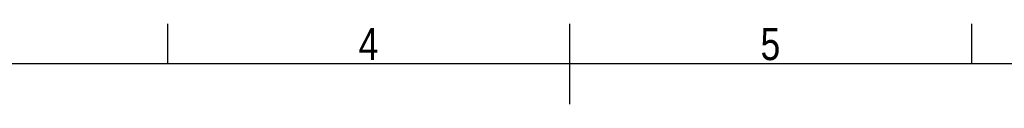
# Model space of a CAD drawing. Header units: millimetres. Extents: x 0 to 420, y 0 to 297.
# Tile 22 of 24: x 139 to 266, y 287 to 297. Entities that reach past the tile are written whole.
import ezdxf

# ---------------------------------------------------------------- set-up
doc = ezdxf.new("R2010")
doc.units = ezdxf.units.MM
doc.layers.add('CARTIGLIO', color=140, linetype='Continuous')
doc.styles.add('SLDTEXTSTYLE2', font='TXT', dxfattribs={"width": 0.821468})

msp = doc.modelspace()

# ---------------------------------------------------------------- linework, layer by layer
at = {"layer": 'CARTIGLIO', "linetype": 'Continuous'}
for p, q in [((158.2616, 291.82257), (158.2616, 296.99679)), ((210.00376, 286.64835), (210.00376, 296.99679)), ((261.74592, 291.82257), (261.74592, 296.99679)), ((414.8274, 291.82257), (5.18012, 291.82257))]:
    msp.add_line(p, q, dxfattribs=at)

# ---------------------------------------------------------------- texts
at = {"layer": 'CARTIGLIO', "char_height": 4.13937, "attachment_point": 2, "style": 'SLDTEXTSTYLE2'}
for s, insert in [('4', (184.08902, 296.46286)), ('5', (235.83118, 296.46286))]:
    msp.add_mtext(s, dxfattribs=dict(at, insert=insert))

doc.saveas('drawing.dxf')
